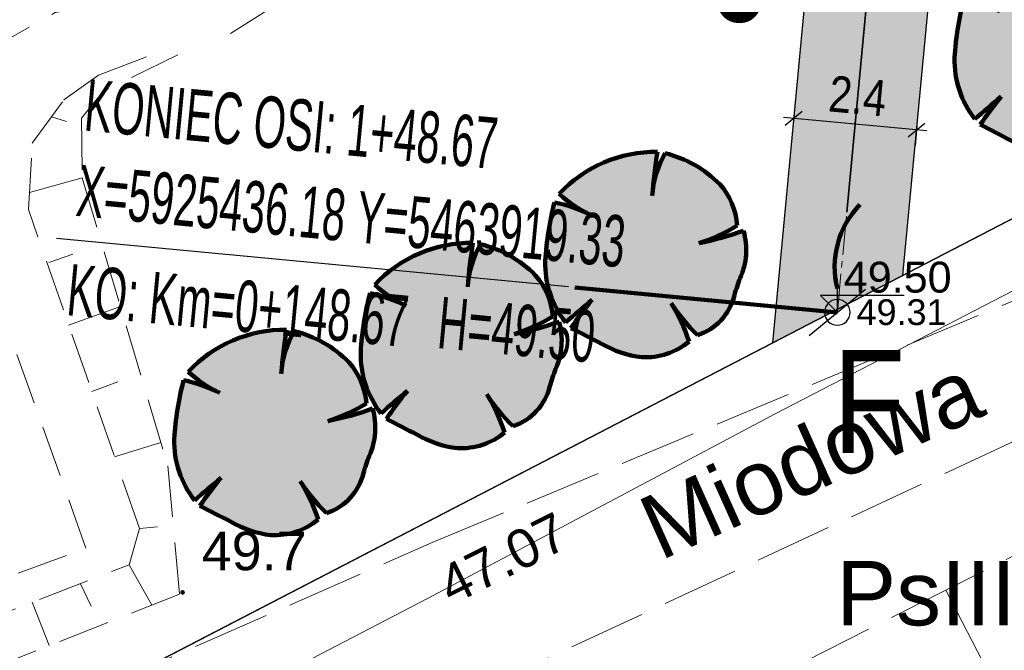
# Model space of a CAD drawing. Header units: metres. Extents: x 0 to 5465380, y 0 to 5925815.
# Tile 18 of 141: x 5463903 to 5463923, y 5925430 to 5925442. Entities that reach past the tile are written whole.
import ezdxf
from ezdxf.enums import TextEntityAlignment as Align

# ---------------------------------------------------------------- set-up
doc = ezdxf.new("R2010")
doc.units = ezdxf.units.M
for name, pattern in [('ACAD_ISO10W100', [18.5, 12, -3, 0.5, -3]), ('CENTER2', [1.125, 0.75, -0.125, 0.125, -0.125]), ('PRZER1-1', [2, 1, -1]), ('PRZER2-1', [3, 2, -1]), ('PRZER3-1', [4, 3, -1]), ('PRZER4-1', [5, 4, -1])]:
    doc.linetypes.add(name, pattern=pattern)
for name, color, linetype, lineweight in [('! DB - Nawierzchnia zjazdów', 6, 'Continuous', 30), ('$DR - obrzeże 8x30', 34, 'Continuous', 30), ('$DR - osie ścieżek', 7, 'CENTER2', 15), ('$DR - wyp. chodnik', 44, 'Continuous', 5), ('$DR - zał. arch.', 7, 'Continuous', 13), ('$DR - zał. droga', 7, 'Continuous', 13), ('$DR - zał. mapa', 250, 'Continuous', 0), ('____rosliny_Nr_Pióra__161', 62, 'Continuous', 0), ('____rosliny_Nr_Pióra__165', 62, 'Continuous', 200), ('tabelki_Nr_pióra__141_Nr_Pióra__204', 150, 'Continuous', 100)]:
    doc.layers.add(name, color=color, linetype=linetype, lineweight=lineweight)
for name, color, linetype in [('$DR - opis', 1, 'Continuous'), ('$DR - wymiary', 7, 'Continuous'), ('____rosliny', 7, 'Continuous'), ('AecObjExplode_rys 1_Vport_D5A', 7, 'Continuous'), ('AecObjExplode_rys 3_Vport_DDD', 7, 'Continuous'), ('AecObjExplode_rys 4_Vport_E22', 7, 'Continuous'), ('C-DROGI-SYTUACJA', 7, 'Continuous'), ('C-DROGI-SYTUACJA-ETYKIETY', 7, 'Continuous')]:
    doc.layers.add(name, color=color, linetype=linetype)
for name, color, linetype, lineweight, true_color in [('CC_Chodnik', 7, 'PRZER2-1', 18, 0x0a0909), ('CC_Jezdnia', 7, 'PRZER3-1', 18, 0x0a0909), ('CC_Kanalizacja', 7, 'Continuous', 18, 0x803300), ('CC_Punkt wysokościowy', 7, 'Continuous', 18, 0x0a0909), ('CC_Skarpa', 7, 'PRZER2-1', 18, 0x0a0909), ('EGBD03', 7, 'Continuous', 18, 0x008000), ('EGBK02', 7, 'PRZER3-1', 18, 0x008000), ('EGBK02_O', 7, 'PRZER3-1', 18, 0x008000), ('EGBU01', 7, 'PRZER1-1', 18, 0x008000), ('GELULI_O', 7, 'PRZER3-1', 18, 0x0a0909), ('ZUD_515_2017_k', 7, 'PRZER4-1', 18, 0x803300)]:
    doc.layers.add(name, color=color, linetype=linetype, lineweight=lineweight, true_color=true_color)
doc.styles.add('Arial', font='arial.ttf')
doc.styles.add('ARIAL 2', font='ARIALN.TTF')
doc.styles.add('GEO-INFO', font='arial.ttf')
doc.styles.add('simplex', font='ARIALN.TTF', dxfattribs={"width": 0.7})
doc.styles.get("Standard").update_dxf_attribs({"font": 'arial.ttf'})
doc.dimstyles.new('LINIOWY', dxfattribs={"dimtxt": 0.7, "dimasz": 0.3, "dimexe": 0.3, "dimexo": 0, "dimgap": 0.2, "dimtad": 1, "dimzin": 9, "dimdsep": 46, "dimtxsty": 'ARIAL 2', "dimblk": 'OBLIQUE', "dimcen": 0, "dimdle": 0.2, "dimclrd": 7, "dimclre": 7, "dimclrt": 1, "dimadec": 0, "dimazin": 0, "dimtfac": 1, "dimtofl": 0, "dimtmove": 1, "dimatfit": 3, "dimldrblk": 'OBLIQUE', "dimfxl": 0.3, "dimfxlon": 1, "dimtolj": 1, "dimtzin": 1, "dimarcsym": 0})

# ---------------------------------------------------------------- blocks, each defined once
blk = doc.blocks.new('GK.6640.1913.2022 szara')
at = {"layer": 'CC_Punkt wysokościowy'}
blk.add_hatch(color=252, dxfattribs=at).paths.add_polyline_path([(5463906.638967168, 5925430.739159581, 0.9999999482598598), (5463906.548967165, 5925430.739159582, 1.000000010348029)])
at = {"layer": 'CC_Chodnik', "color": 252, "ltscale": 0.5}
blk.add_lwpolyline([(5463896.924751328, 5925438.573405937), (5463898.760976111, 5925439.177090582), (5463901.988641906, 5925430.592291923), (5463904.716139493, 5925431.597961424), (5463902.018507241, 5925439.137557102), (5463902.07945691, 5925440.143226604), (5463902.74368638, 5925441.232153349), (5463904.115053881, 5925442.009261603), (5463905.501658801, 5925442.222585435), (5463907.634897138, 5925443.533003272), (5463909.05103217, 5925444.691039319), (5463910.511919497, 5925446.270968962), (5463911.510884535, 5925448.052527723), (5463912.427567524, 5925450.617289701), (5463913.184562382, 5925457.887975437), (5463914.521017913, 5925472.010732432), (5463915.094680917, 5925479.208834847)], dxfattribs=at)
at = {"layer": 'CC_Jezdnia', "color": 252, "ltscale": 0.5}
for points in [[(5463869.602296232, 5925407.618862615), (5463870.089517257, 5925407.872827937), (5463877.481858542, 5925412.148568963), (5463883.631314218, 5925415.680685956), (5463893.116691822, 5925421.236862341), (5463900.533094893, 5925426.407374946), (5463903.183502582, 5925428.079344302), (5463911.44589655, 5925431.708777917), (5463926.468648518, 5925437.950503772), (5463931.295862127, 5925439.120737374)], [(5463932.924, 5925435.649), (5463929.388503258, 5925434.414996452), (5463925.609623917, 5925433.896924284), (5463922.775464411, 5925433.68360045), (5463906.126087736, 5925425.942040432), (5463882.017203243, 5925411.477107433), (5463870.610441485, 5925405.587062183)]]:
    blk.add_lwpolyline(points, dxfattribs=at)
at = {"layer": 'CC_Kanalizacja', "color": 252}
blk.add_lwpolyline([(5463869.739417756, 5925408.810513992), (5463883.806848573, 5925416.229128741), (5463900.868421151, 5925425.174206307), (5463911.359089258, 5925430.623112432), (5463918.117707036, 5925434.211020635), (5463939.031102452, 5925445.035259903), (5463947.735013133, 5925449.484578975), (5463962.304423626, 5925457.135962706), (5463964.293613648, 5925460.89433566), (5463971.108136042, 5925473.875074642), (5463975.550091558, 5925482.269173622), (5463977.368961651, 5925485.472455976)], dxfattribs=at)
at = {"layer": 'CC_Skarpa', "color": 252, "ltscale": 0.5}
for points in [[(5463907.52353704, 5925441.601062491), (5463909.138703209, 5925442.621969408), (5463911.996023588, 5925445.189778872), (5463913.766001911, 5925448.939097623), (5463914.838228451, 5925453.320342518)], [(5463898.213928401, 5925427.425721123), (5463901.014517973, 5925429.516699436), (5463905.553982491, 5925431.275216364), (5463905.757830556, 5925431.982922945), (5463903.595269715, 5925438.183146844), (5463903.670694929, 5925439.469446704), (5463904.287096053, 5925440.311075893), (5463904.95968515, 5925440.79319728), (5463906.037637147, 5925441.202369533)], [(5463906.501902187, 5925441.184513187), (5463905.043633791, 5925440.470259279), (5463904.628890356, 5925439.954091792), (5463904.640556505, 5925438.794500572), (5463906.305213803, 5925433.201919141), (5463906.533775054, 5925430.702982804), (5463898.213928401, 5925427.425721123)]]:
    blk.add_lwpolyline(points, dxfattribs=at)
at = {"layer": 'CC_Skarpa', "color": 252, "linetype": 'Continuous'}
for points in [[(5463904.045700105, 5925439.981475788), (5463904.338044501, 5925439.892589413)], [(5463903.614650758, 5925438.513670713), (5463904.640556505, 5925438.794500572)], [(5463903.994149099, 5925437.151910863), (5463904.460794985, 5925437.313808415)], [(5463904.379075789, 5925435.935916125), (5463905.384985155, 5925436.293518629)], [(5463904.829529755, 5925434.644430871), (5463905.333228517, 5925434.832189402)], [(5463905.271823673, 5925433.376341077), (5463906.170189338, 5925433.655547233)], [(5463905.757830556, 5925431.982922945), (5463906.107794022, 5925432.012719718)], [(5463905.553982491, 5925431.275216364), (5463905.993294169, 5925430.49008257)], [(5463904.611194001, 5925430.907054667), (5463904.813565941, 5925430.472550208)], [(5463903.671837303, 5925430.546103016), (5463903.997501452, 5925429.703922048)]]:
    blk.add_lwpolyline(points, dxfattribs=at)
at = {"layer": 'EGBD03', "color": 52, "linetype": 'Continuous', "lineweight": 30}
blk.add_lwpolyline([(5463976.52951232, 5925486.65907315), (5463970.34389872, 5925578.52364599), (5463983.03151697, 5925590.0419694), (5463928.319722, 5925650.720014), (5463927.255761, 5925651.900004), (5463894.76611, 5925638.737271), (5463911.730072, 5925597.06015), (5463843.770036, 5925569.527142), (5463856.962327, 5925537.116277), (5463925.884002, 5925562.286727), (5463928.865203, 5925568.698149), (5463933.561515, 5925570.41326), (5463940.421956, 5925551.628013), (5463935.725645, 5925549.912902), (5463929.655301, 5925553.021386), (5463860.732091, 5925527.854707), (5463901.731561, 5925427.127069), (5463960.73794385, 5925457.70224027)], close=True, dxfattribs=at)
blk.add_lwpolyline([(5463900.85737152, 5925415.34789562), (5463924.83721565, 5925427.74857802), (5463948.81701739, 5925440.14898808), (5463968.08340671, 5925450.11531992), (5463972.86833685, 5925458.89374797), (5463987.687908, 5925486.12210694), (5463976.52951232, 5925486.65907315), (5463960.73794385, 5925457.70224027), (5463901.731561, 5925427.127069), (5463890.799672, 5925421.462523), (5463869.098296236, 5925410.217582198)], dxfattribs=at)
at = {"layer": 'EGBK02', "color": 252, "linetype": 'PRZER3-1', "lineweight": 18, "ltscale": 0.5}
blk.add_lwpolyline([(5463806.614153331, 5925471.382256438), (5463834.21120546, 5925487.41529391), (5463882.11515537, 5925416.96250353), (5463949.58, 5925451.92)], dxfattribs=at)
blk.add_lwpolyline([(5463924.83721565, 5925427.74857802), (5463948.81701739, 5925440.14898808), (5463968.08340671, 5925450.11531992), (5463972.86833685, 5925458.89374797), (5463987.687908, 5925486.12210694), (5463976.52951232, 5925486.65907315), (5463960.73794385, 5925457.70224027), (5463949.58, 5925451.92), (5463882.11515537, 5925416.96250353), (5463886.92626647, 5925409.88325176), (5463899.14410229, 5925415.79986836), (5463899.85218338, 5925414.82821638), (5463900.85737152, 5925415.34789562)], close=True, dxfattribs=at)
at = {"layer": 'EGBU01', "color": 252, "linetype": 'PRZER1-1', "ltscale": 0.5}
blk.add_lwpolyline([(5463806.614153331, 5925471.382256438), (5463834.21120546, 5925487.41529391), (5463882.11515537, 5925416.96250353), (5463949.58, 5925451.92), (5463952.34, 5925458.74), (5463950.99, 5925465.56), (5463950.95, 5925472.07), (5463947.1, 5925482.79), (5463946.13, 5925487.11), (5463937.87, 5925497.24), (5463908.85, 5925504.3), (5463899.34, 5925515.62), (5463860.732091, 5925527.854707)], dxfattribs=at)
blk.add_lwpolyline([(5463924.83721565, 5925427.74857802), (5463948.81701739, 5925440.14898808), (5463968.08340671, 5925450.11531992), (5463972.86833685, 5925458.89374797), (5463987.687908, 5925486.12210694), (5463976.52951232, 5925486.65907315), (5463960.73794385, 5925457.70224027), (5463949.58, 5925451.92), (5463882.11515537, 5925416.96250353), (5463886.92626647, 5925409.88325176), (5463899.14410229, 5925415.79986836), (5463899.85218338, 5925414.82821638), (5463900.85737152, 5925415.34789562)], close=True, dxfattribs=at)
at = {"layer": 'ZUD_515_2017_k', "color": 252, "ltscale": 0.5}
for p, q in [((5463889.141375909, 5925414.464743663), (5463929.768368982, 5925434.993940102)), ((5463889.141375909, 5925414.464743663), (5463929.768368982, 5925434.993940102)), ((5463921.433220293, 5925430.782112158), (5463923.389186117, 5925426.999759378)), ((5463921.433220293, 5925430.782112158), (5463923.389186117, 5925426.999759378))]:
    blk.add_line(p, q, dxfattribs=at)
at = {"layer": 'CC_Kanalizacja', "color": 252, "lineweight": 0, "style": 'Arial'}
blk.add_text('47.07', height=0.75, rotation=26.59858169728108, dxfattribs=at).set_placement((5463912.825427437, 5925431.403571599), align=Align.MIDDLE)
at = {"layer": 'CC_Punkt wysokościowy', "color": 252, "lineweight": 0, "style": 'Arial'}
blk.add_text('49.7', height=0.75, dxfattribs=at).set_placement((5463906.967166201, 5925431.169497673))
at = {"layer": 'EGBK02_O', "color": 7, "linetype": 'Continuous', "lineweight": 0, "style": 'GEO-INFO'}
blk.add_text('PsIII', height=1.25, dxfattribs=at).set_placement((5463921.051178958, 5925430.714449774, 10.8), align=Align.MIDDLE)
at = {"layer": 'GELULI_O', "color": 252, "linetype": 'Continuous', "lineweight": 0, "style": 'GEO-INFO'}
blk.add_text('Miodowa', height=1.25, rotation=24.15244940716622, dxfattribs=at).set_placement((5463918.802431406, 5925433.37077526), align=Align.MIDDLE)
blk = doc.blocks.new('Symbol drzewa rzut 1 12', base_point=(5464021.330722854, 5925651.473568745))
at = {"layer": '____rosliny_Nr_Pióra__161', "linetype": 'Continuous'}
blk.add_hatch(color=256, dxfattribs=at).paths.add_polyline_path([(5464020.427642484, 5925649.762886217, 0.1023868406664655), (5464021.206592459, 5925649.479002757, 0.1899255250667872), (5464022.131361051, 5925649.758169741, 0.05817170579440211), (5464021.80554556, 5925650.513283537, 0.060986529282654), (5464022.299604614, 5925649.878064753, 0.2614930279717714), (5464023.035961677, 5925650.63346494, -0.02386780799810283), (5464023.157473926, 5925650.963276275, 0.1760927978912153), (5464023.249378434, 5925651.882898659, -0.03347491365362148), (5464022.370184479, 5925651.662727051, 0.05913280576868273), (5464023.130280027, 5925651.988730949, 0.1654907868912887), (5464022.810009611, 5925652.80077599, 0.1381631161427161), (5464021.765876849, 5925653.429896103, 0.1172822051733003), (5464021.492977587, 5925652.610513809, -0.01794138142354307), (5464021.61689263, 5925653.46089358, 0.2115697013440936), (5464019.68484055, 5925652.696112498, 0.07472028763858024), (5464020.285361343, 5925652.269808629, 0.06673825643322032), (5464019.590303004, 5925652.534065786, 0.04889633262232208), (5464019.37896125, 5925651.396707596, 0.176271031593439), (5464019.74319279, 5925650.194503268, -0.009616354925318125), (5464020.267368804, 5925650.619126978, 0.03098434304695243), (5464019.843271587, 5925650.08348995, -0.003749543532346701)], flags=0)
at = {"layer": '____rosliny_Nr_Pióra__165', "linetype": 'Continuous'}
for centre, radius, start, end in [((5464021.514114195, 5925650.897696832), 2.565256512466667, 87.70379796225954, 135.4873596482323), ((5464033.400539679, 5925651.309594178), 11.97841504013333, 169.6536545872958, 173.7650752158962), ((5464023.352006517, 5925652.446491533), 1.866250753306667, 148.2009782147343, 174.9578452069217), ((5464021.171308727, 5925651.262089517), 2.24786490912, 43.19709984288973, 74.66254757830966), ((5464021.40346996, 5925654.480972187), 2.477783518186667, 226.0829956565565, 243.1758608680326), ((5464021.777018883, 5925651.924184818), 1.354799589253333, 2.730751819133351, 40.31778252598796), ((5464025.285879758, 5925650.887409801), 5.928833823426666, 163.8748172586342, 175.0721132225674), ((5464018.952339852, 5925649.809861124), 2.79790779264, 61.54716928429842, 76.81980311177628), ((5464021.376781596, 5925655.028002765), 3.508835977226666, 286.4461852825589, 299.9826631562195), ((5464021.167320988, 5925658.33152101), 6.77640711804, 280.2246157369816, 287.8936371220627), ((5464021.938317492, 5925651.549518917), 1.352783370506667, 334.3189953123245, 14.26694085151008), ((5464021.213149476, 5925651.296133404), 1.836943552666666, 176.861438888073, 216.8490028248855), ((5464026.549312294, 5925649.526332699), 3.683663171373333, 157.0401806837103, 162.5092409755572), ((5464031.043362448, 5925636.780874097), 17.53907870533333, 127.9082686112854, 130.1121068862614), ((5464024.373007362, 5925646.93272646), 5.517772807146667, 138.0797371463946, 145.178554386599), ((5464021.99496695, 5925650.911619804), 1.077515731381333, 286.4227440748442, 345.0400024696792), ((5464024.646820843, 5925652.213420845), 3.311089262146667, 210.8950871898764, 224.8548801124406), ((5464018.734241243, 5925648.740233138), 3.546352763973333, 16.68068459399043, 29.9976497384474), ((5463998.759573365, 5925610.96093333), 44.44206078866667, 60.81981744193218, 61.67914549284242), ((5464021.50301492, 5925651.502983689), 2.045572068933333, 238.2841206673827, 261.6679717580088), ((5464021.314762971, 5925650.791954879), 1.317400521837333, 265.2901953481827, 308.3055897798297)]:
    blk.add_arc(centre, radius, start, end, dxfattribs=at)
blk = doc.blocks.new('świetlica_bezrzecze_PB_PZT oczyszczony')
at = {"layer": 'tabelki_Nr_pióra__141_Nr_Pióra__204', "linetype": 'Continuous'}
blk.add_arc((5463921.008900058, 5925437.064498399), 1.735886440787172, 135.7372447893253, 194.2627552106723, dxfattribs=at)
at = {"layer": '____rosliny', "linetype": 'Continuous', "rotation": 1.544128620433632}
for p in [(5463923.553905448, 5925441.259907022), (5463915.595803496, 5925437.307048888), (5463912.007508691, 5925435.539525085), (5463908.382228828, 5925433.849156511)]:
    blk.add_blockref('Symbol drzewa rzut 1 12', p, dxfattribs=at)
blk = doc.blocks.new('Rys. 2. Plan sytuacyjny Cynamonowa')
at = {"layer": '! DB - Nawierzchnia zjazdów', "lineweight": 9, "true_color": 0x5994a6}
h = blk.add_hatch(dxfattribs=at)
h.set_pattern_fill('ANSI37', color=135, scale=0.15, angle=26)
h.set_pattern_definition([(71, (0, 0), (-0.4503032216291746, 0.1550518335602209), []), (161, (0, 0), (-0.1550518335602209, -0.4503032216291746), [])])
edge = h.paths.add_edge_path()
edge.add_line((5463812.142804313, 5925608.649941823), (5463827.842830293, 5925615.17138597))
edge.add_arc((5463830.144260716, 5925609.630409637), 5.999916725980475, 112.5554308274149, 202.1103517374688)
edge.add_line((5463824.58557401, 5925607.372091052), (5463896.974927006, 5925429.190971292))
edge.add_arc((5463902.533690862, 5925431.44932122), 6.000000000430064, 202.1103517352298, 297.3666991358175)
edge.add_line((5463905.291793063, 5925426.120824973), (5463890.13063108, 5925418.273201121))
edge.add_arc((5463887.372528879, 5925423.601697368), 6.000000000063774, 297.3666991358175, 382.1103517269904)
edge.add_line((5463892.931292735, 5925425.860047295), (5463820.003174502, 5925605.367298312))
edge.add_arc((5463814.444410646, 5925603.108948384), 6.000000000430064, 22.11035173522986, 112.5569194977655)
blk = doc.blocks.new('_OBLIQUE')
at = {"color": 0, "linetype": 'ByBlock'}
blk.add_line((-0.5, -0.5), (0.5, 0.5), dxfattribs=at)
blk = doc.blocks.new('*D83')
at = {"layer": '$DR - wymiary', "color": 7, "lineweight": -2, "transparency": 16777216}
for p, q in [((5463921.064265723, 5925439.707133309), (5463918.276649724, 5925439.970186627)), ((5463918.483745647, 5925440.035967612), (5463918.447580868, 5925439.652723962)), ((5463920.873130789, 5925439.81049334), (5463920.836966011, 5925439.42724969))]:
    blk.add_line(p, q, dxfattribs=at)
at = {"layer": 'Defpoints', "color": 0, "transparency": 16777216}
for p in [(5463918.475765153, 5925439.951397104), (5463918.483745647, 5925440.035967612), (5463920.873130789, 5925439.81049334)]:
    blk.add_point(p, dxfattribs=at)
at = {"layer": '$DR - wymiary', "color": 7, "lineweight": -2, "transparency": 16777216, "xscale": 0.3, "yscale": 0.3, "zscale": 0.3}
for p, rotation in [((5463918.475765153, 5925439.951397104), 174.6092484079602), ((5463920.865150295, 5925439.725922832), 354.6092484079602)]:
    blk.add_blockref('_OBLIQUE', p, dxfattribs=dict(at, rotation=rotation))
at = {"layer": '$DR - wymiary', "color": 1, "transparency": 16777216, "insert": (5463919.722263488, 5925440.38765353), "char_height": 0.7, "attachment_point": 5, "rotation": 354.6092484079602, "style": 'ARIAL 2'}
blk.add_mtext('\\A1;2.4', dxfattribs=at)
blk = doc.blocks.new('*D131')
at = {"layer": '$DR - wymiary', "color": 7, "lineweight": -2, "transparency": 16777216}
blk.add_line((5463959.894026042, 5925488.240506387), (5463954.256238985, 5925488.240506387), dxfattribs=at)
at = {"layer": 'Defpoints', "color": 0, "transparency": 16777216}
for p in [(5463958.621382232, 5925488.240506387), (5463959.894026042, 5925488.240506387), (0, 0)]:
    blk.add_point(p, dxfattribs=at)
at = {"layer": '$DR - wymiary', "color": 1, "transparency": 16777216, "insert": (5463956.338810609, 5925488.797907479), "char_height": 0.7, "attachment_point": 5, "style": 'ARIAL 2'}
blk.add_mtext('\\A1;5925488.24', dxfattribs=at)
blk = doc.blocks.new('*D132')
at = {"layer": '$DR - wymiary', "color": 7, "lineweight": -2, "transparency": 16777216}
blk.add_line((5463959.894026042, 5925488.240506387), (5463959.894026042, 5925483.016564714), dxfattribs=at)
at = {"layer": 'Defpoints', "color": 0, "transparency": 16777216}
for p in [(5463959.894026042, 5925488.240506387), (5463959.894026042, 5925487.385050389), (0, 0)]:
    blk.add_point(p, dxfattribs=at)
at = {"layer": '$DR - wymiary', "color": 1, "transparency": 16777216, "insert": (5463959.336624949, 5925485.100807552), "char_height": 0.7, "attachment_point": 5, "rotation": 90, "style": 'ARIAL 2'}
blk.add_mtext('\\A1;5463959.89', dxfattribs=at)
blk = doc.blocks.new('*D133')
at = {"layer": '$DR - wymiary', "color": 7, "lineweight": -2, "transparency": 16777216}
for p, q in [((5463958.170207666, 5925515.87264403), (5463958.985599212, 5925515.87264403)), ((5463958.985599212, 5925515.87264403), (5463959.585599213, 5925514.870762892)), ((5463959.585599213, 5925514.870762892), (5463964.552174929, 5925514.870762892))]:
    blk.add_line(p, q, dxfattribs=at)
at = {"layer": 'Defpoints', "color": 0, "transparency": 16777216}
for p in [(5463958.170207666, 5925515.87264403), (5463960.185599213, 5925514.870762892), (0, 0)]:
    blk.add_point(p, dxfattribs=at)
at = {"layer": '$DR - wymiary', "color": 1, "transparency": 16777216, "insert": (5463962.46888707, 5925515.428163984), "char_height": 0.7, "attachment_point": 5, "style": 'ARIAL 2'}
blk.add_mtext('\\A1;5925515.87', dxfattribs=at)
blk = doc.blocks.new('*D134')
at = {"layer": '$DR - wymiary', "color": 7, "lineweight": -2, "transparency": 16777216}
for p, q in [((5463958.170207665, 5925515.87264403), (5463958.170207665, 5925515.180885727)), ((5463958.170207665, 5925515.180885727), (5463956.956642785, 5925514.580885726)), ((5463956.956642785, 5925514.580885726), (5463956.956642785, 5925509.61431001))]:
    blk.add_line(p, q, dxfattribs=at)
at = {"layer": 'Defpoints', "color": 0, "transparency": 16777216}
for p in [(5463958.170207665, 5925515.87264403), (5463956.956642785, 5925513.980885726), (0, 0)]:
    blk.add_point(p, dxfattribs=at)
at = {"layer": '$DR - wymiary', "color": 1, "transparency": 16777216, "insert": (5463956.399241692, 5925511.69759787), "char_height": 0.7, "attachment_point": 5, "rotation": 90, "style": 'ARIAL 2'}
blk.add_mtext('\\A1;5463958.17', dxfattribs=at)
blk = doc.blocks.new('*D135')
at = {"layer": '$DR - wymiary', "color": 7, "lineweight": -2, "transparency": 16777216}
for p, q in [((5463954.935483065, 5925543.267253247), (5463950.079207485, 5925543.267253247)), ((5463955.535483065, 5925542.110286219), (5463954.935483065, 5925543.267253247)), ((5463956.528263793, 5925542.110286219), (5463955.535483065, 5925542.110286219))]:
    blk.add_line(p, q, dxfattribs=at)
at = {"layer": 'Defpoints', "color": 0, "transparency": 16777216}
for p in [(5463954.335483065, 5925543.267253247), (5463956.528263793, 5925542.110286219), (0, 0)]:
    blk.add_point(p, dxfattribs=at)
at = {"layer": '$DR - wymiary', "color": 1, "transparency": 16777216, "insert": (5463952.107345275, 5925543.824654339), "char_height": 0.7, "attachment_point": 5, "style": 'ARIAL 2'}
blk.add_mtext('\\A1;5925542.11', dxfattribs=at)
blk = doc.blocks.new('*D136')
at = {"layer": '$DR - wymiary', "color": 7, "lineweight": -2, "transparency": 16777216}
blk.add_line((5463956.528263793, 5925542.110286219), (5463956.528263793, 5925536.092903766), dxfattribs=at)
at = {"layer": 'Defpoints', "color": 0, "transparency": 16777216}
for p in [(5463956.528263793, 5925542.110286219), (5463956.528263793, 5925540.459479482), (0, 0)]:
    blk.add_point(p, dxfattribs=at)
at = {"layer": '$DR - wymiary', "color": 1, "transparency": 16777216, "insert": (5463955.970862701, 5925538.176191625), "char_height": 0.7, "attachment_point": 5, "rotation": 90, "style": 'ARIAL 2'}
blk.add_mtext('\\A1;5463956.53', dxfattribs=at)
blk = doc.blocks.new('*D137')
at = {"layer": '$DR - wymiary', "color": 7, "lineweight": -2, "transparency": 16777216}
blk.add_line((5463958.723835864, 5925585.382389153), (5463964.92966013, 5925585.382389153), dxfattribs=at)
at = {"layer": 'Defpoints', "color": 0, "transparency": 16777216}
for p in [(5463958.723835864, 5925585.382389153), (5463960.561174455, 5925585.382389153), (0, 0)]:
    blk.add_point(p, dxfattribs=at)
at = {"layer": '$DR - wymiary', "color": 1, "transparency": 16777216, "insert": (5463962.845417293, 5925585.939790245), "char_height": 0.7, "attachment_point": 5, "style": 'ARIAL 2'}
blk.add_mtext('\\A1;5925585.38', dxfattribs=at)
blk = doc.blocks.new('*D138')
at = {"layer": '$DR - wymiary', "color": 7, "lineweight": -2, "transparency": 16777216}
blk.add_line((5463958.723835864, 5925585.382389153), (5463958.723835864, 5925592.131230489), dxfattribs=at)
at = {"layer": 'Defpoints', "color": 0, "transparency": 16777216}
for p in [(5463958.723835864, 5925587.768952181), (5463958.723835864, 5925585.382389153), (0, 0)]:
    blk.add_point(p, dxfattribs=at)
at = {"layer": '$DR - wymiary', "color": 1, "transparency": 16777216, "insert": (5463958.166434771, 5925590.050091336), "char_height": 0.7, "attachment_point": 5, "rotation": 90, "style": 'ARIAL 2'}
blk.add_mtext('\\A1;5463958.72', dxfattribs=at)
blk = doc.blocks.new('*D139')
at = {"layer": '$DR - wymiary', "color": 7, "lineweight": -2, "transparency": 16777216}
blk.add_line((5463922.752579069, 5925589.968201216), (5463916.371628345, 5925589.968201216), dxfattribs=at)
at = {"layer": 'Defpoints', "color": 0, "transparency": 16777216}
for p in [(5463920.738204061, 5925589.968201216), (5463922.752579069, 5925589.968201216), (0, 0)]:
    blk.add_point(p, dxfattribs=at)
at = {"layer": '$DR - wymiary', "color": 1, "transparency": 16777216, "insert": (5463918.454916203, 5925590.525602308), "char_height": 0.7, "attachment_point": 5, "style": 'ARIAL 2'}
blk.add_mtext('\\A1;5925589.97', dxfattribs=at)
blk = doc.blocks.new('*D140')
at = {"layer": '$DR - wymiary', "color": 7, "lineweight": -2, "transparency": 16777216}
blk.add_line((5463922.752579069, 5925589.968201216), (5463922.752579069, 5925583.407120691), dxfattribs=at)
at = {"layer": 'Defpoints', "color": 0, "transparency": 16777216}
for p in [(5463922.752579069, 5925589.968201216), (5463922.752579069, 5925587.778471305), (0, 0)]:
    blk.add_point(p, dxfattribs=at)
at = {"layer": '$DR - wymiary', "color": 1, "transparency": 16777216, "insert": (5463922.195177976, 5925585.492795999), "char_height": 0.7, "attachment_point": 5, "rotation": 90, "style": 'ARIAL 2'}
blk.add_mtext('\\A1;5463922.75', dxfattribs=at)
blk = doc.blocks.new('AeccTickCircle')
at = {"color": 0, "linetype": 'ByBlock', "lineweight": -2}
blk.add_circle((0, 0), 0.5, dxfattribs=at)
blk = doc.blocks.new('kota')
at = {"color": 0, "linetype": 'ByBlock', "lineweight": -2}
for p, q in [((0, 0), (0, 1)), ((2, 0.5), (-0.5, 0.5)), ((-0.5, 0.5), (0, 0))]:
    blk.add_line(p, q, dxfattribs=at)
blk = doc.blocks.new('AecObjExplode_rys 1_Vport_D5A')
at = {"layer": 'C-DROGI-SYTUACJA', "color": 152, "linetype": 'ACAD_ISO10W100', "lineweight": 35, "ltscale": 4}
blk.add_line((5463930.970609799, 5925559.588089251), (5463919.325430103, 5925436.182349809), dxfattribs=at)
at = {"layer": 'C-DROGI-SYTUACJA-ETYKIETY', "color": 1, "linetype": 'Continuous', "lineweight": -3}
blk.add_line((5463914.098649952, 5925436.675573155), (5463904.142878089, 5925437.615046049), dxfattribs=at)
at = {"layer": '$DR - wymiary', "color": 7, "linetype": 'Continuous', "lineweight": -3, "xscale": 0.6500000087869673, "yscale": 0.6500000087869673, "zscale": 0.6500000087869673}
blk.add_blockref('kota', (5463919.325430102, 5925436.182349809), dxfattribs=at)
at = {"layer": '$DR - wymiary', "color": 1, "linetype": 'Continuous', "lineweight": -3, "extrusion": (-1.219230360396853e-16, 1.150526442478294e-17, -1), "xscale": 0.4999999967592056, "yscale": 0.4999999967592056, "zscale": 0.4999999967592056, "rotation": 275.390751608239}
blk.add_blockref('AeccTickCircle', (-5463919.325430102, 5925436.182349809), dxfattribs=at)
at = {"layer": 'C-DROGI-SYTUACJA-ETYKIETY', "color": 1, "linetype": 'Continuous', "lineweight": -3, "char_height": 1.000000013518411, "style": 'simplex'}
for s, insert, attachment_point, rotation in [('KONIEC OSI: 1+53.22\\PX=5925443.25 Y=5463919.99', (5463912.252321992, 5925455.651456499), 7, 297.2298769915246), ('KONIEC OSI: 1+48.67\\PX=5925436.18 Y=5463919.33', (5463904.497446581, 5925438.046141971), 7, 354.6092671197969), ('{\\fArial Narrow|b0|i0|c0|p34;KO: Km=0+148.67}', (5463904.410545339, 5925437.125233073), 1, 354.6092671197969)]:
    blk.add_mtext(s, dxfattribs=dict(at, insert=insert, attachment_point=attachment_point, rotation=rotation))
at = {"layer": 'C-DROGI-SYTUACJA-ETYKIETY', "color": 1, "linetype": 'Continuous', "lineweight": -3, "insert": (5463919.450430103, 5925436.557349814), "char_height": 0.6000000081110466, "attachment_point": 7}
blk.add_mtext('49.50', dxfattribs=at)
at = {"layer": 'C-DROGI-SYTUACJA-ETYKIETY', "color": 7, "linetype": 'Continuous', "lineweight": -3, "insert": (5463911.520616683, 5925435.477685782), "char_height": 1.000000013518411, "attachment_point": 7, "rotation": 354.6092671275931, "style": 'simplex'}
blk.add_mtext('{\\fArial Narrow|b0|i0|c238|p34;H=}49.50', dxfattribs=at)
at = {"layer": 'C-DROGI-SYTUACJA-ETYKIETY', "color": 7, "linetype": 'Continuous', "lineweight": -3, "insert": (5463919.700430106, 5925436.182349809), "char_height": 0.5000000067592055, "attachment_point": 4}
blk.add_mtext('{\\fArial|b0|i0|c238|p34;49.31}', dxfattribs=at)
at = {"layer": 'C-DROGI-SYTUACJA-ETYKIETY', "color": 7, "linetype": 'Continuous', "lineweight": -3}
blk.add_leader([(5463919.325430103, 5925436.182349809), (5463914.223097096, 5925436.663829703)], dimstyle='LINIOWY', override={"dimscale": 1, "dimasz": 0, "dimclrd": 256, "dimlwd": 65535}, dxfattribs=at)
blk = doc.blocks.new('AecObjExplode_rys 4_Vport_E22')
at = {"layer": 'C-DROGI-SYTUACJA', "color": 152, "linetype": 'ACAD_ISO10W100', "lineweight": 35, "ltscale": 4}
blk.add_line((5463930.970609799, 5925559.588089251), (5463919.325430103, 5925436.182349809), dxfattribs=at)
at = {"layer": 'C-DROGI-SYTUACJA-ETYKIETY', "color": 1, "linetype": 'Continuous', "lineweight": -3}
blk.add_line((5463914.098649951, 5925436.675573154), (5463904.142878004, 5925437.615046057), dxfattribs=at)
at = {"layer": '$DR - wymiary', "color": 7, "linetype": 'Continuous', "lineweight": -3, "xscale": 0.6500000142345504, "yscale": 0.6500000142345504, "zscale": 0.6500000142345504}
blk.add_blockref('kota', (5463919.325430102, 5925436.182349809), dxfattribs=at)
at = {"layer": '$DR - wymiary', "color": 1, "linetype": 'Continuous', "lineweight": -3, "extrusion": (-1.219230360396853e-16, 1.150526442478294e-17, -1), "xscale": 0.500000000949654, "yscale": 0.500000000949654, "zscale": 0.500000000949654, "rotation": 275.390751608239}
blk.add_blockref('AeccTickCircle', (-5463919.325430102, 5925436.182349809), dxfattribs=at)
at = {"layer": 'C-DROGI-SYTUACJA-ETYKIETY', "color": 1, "linetype": 'Continuous', "lineweight": -3, "char_height": 1.000000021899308, "style": 'simplex'}
for s, insert, attachment_point, rotation in [('KONIEC OSI: 1+53.22\\PX=5925443.25 Y=5463919.99', (5463912.252321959, 5925455.651456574), 7, 297.22987698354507), ('KONIEC OSI: 1+48.67\\PX=5925436.18 Y=5463919.33', (5463904.4974465, 5925438.046141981), 7, 354.60926711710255), ('{\\fArial Narrow|b0|i0|c0|p34;KO: Km=0+148.67}', (5463904.410545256, 5925437.125233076), 1, 354.60926711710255)]:
    blk.add_mtext(s, dxfattribs=dict(at, insert=insert, attachment_point=attachment_point, rotation=rotation))
at = {"layer": 'C-DROGI-SYTUACJA-ETYKIETY', "color": 1, "linetype": 'Continuous', "lineweight": -3, "insert": (5463919.450430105, 5925436.557349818), "char_height": 0.6000000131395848, "attachment_point": 7}
blk.add_mtext('49.50', dxfattribs=at)
at = {"layer": 'C-DROGI-SYTUACJA-ETYKIETY', "color": 7, "linetype": 'Continuous', "lineweight": -3, "insert": (5463911.520616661, 5925435.477685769), "char_height": 1.000000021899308, "attachment_point": 7, "rotation": 354.60926711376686, "style": 'simplex'}
blk.add_mtext('{\\fArial Narrow|b0|i0|c238|p34;H=}49.50', dxfattribs=at)
at = {"layer": 'C-DROGI-SYTUACJA-ETYKIETY', "color": 7, "linetype": 'Continuous', "lineweight": -3, "insert": (5463919.70043011, 5925436.182349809), "char_height": 0.5000000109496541, "attachment_point": 4}
blk.add_mtext('{\\fArial|b0|i0|c238|p34;49.31}', dxfattribs=at)
at = {"layer": 'C-DROGI-SYTUACJA-ETYKIETY', "color": 7, "linetype": 'Continuous', "lineweight": -3}
blk.add_leader([(5463919.325430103, 5925436.182349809), (5463914.223097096, 5925436.663829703)], dimstyle='LINIOWY', override={"dimscale": 1, "dimasz": 0, "dimclrd": 256, "dimlwd": 65535}, dxfattribs=at)
blk = doc.blocks.new('AecObjExplode_rys 3_Vport_DDD')
at = {"layer": 'C-DROGI-SYTUACJA', "color": 152, "linetype": 'ACAD_ISO10W100', "lineweight": 35, "ltscale": 4}
blk.add_line((5463930.970609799, 5925559.588089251), (5463919.325430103, 5925436.182349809), dxfattribs=at)
at = {"layer": 'C-DROGI-SYTUACJA-ETYKIETY', "color": 1, "linetype": 'Continuous', "lineweight": -3}
blk.add_line((5463914.098649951, 5925436.675573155), (5463904.142878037, 5925437.615046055), dxfattribs=at)
at = {"layer": '$DR - wymiary', "color": 7, "linetype": 'Continuous', "lineweight": -3, "xscale": 0.6500000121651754, "yscale": 0.6500000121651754, "zscale": 0.6500000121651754}
blk.add_blockref('kota', (5463919.325430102, 5925436.182349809), dxfattribs=at)
at = {"layer": '$DR - wymiary', "color": 1, "linetype": 'Continuous', "lineweight": -3, "extrusion": (-1.219230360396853e-16, 1.150526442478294e-17, -1), "xscale": 0.4999999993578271, "yscale": 0.4999999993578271, "zscale": 0.4999999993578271, "rotation": 275.390751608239}
blk.add_blockref('AeccTickCircle', (-5463919.325430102, 5925436.182349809), dxfattribs=at)
at = {"layer": 'C-DROGI-SYTUACJA-ETYKIETY', "color": 1, "linetype": 'Continuous', "lineweight": -3, "char_height": 1.000000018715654, "style": 'simplex'}
for s, insert, attachment_point, rotation in [('KONIEC OSI: 1+53.22\\PX=5925443.25 Y=5463919.99', (5463912.25232197, 5925455.651456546), 7, 297.2298769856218), ('KONIEC OSI: 1+48.67\\PX=5925436.18 Y=5463919.33', (5463904.497446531, 5925438.046141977), 7, 354.6092671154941), ('{\\fArial Narrow|b0|i0|c0|p34;KO: Km=0+148.67}', (5463904.410545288, 5925437.125233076), 1, 354.6092671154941)]:
    blk.add_mtext(s, dxfattribs=dict(at, insert=insert, attachment_point=attachment_point, rotation=rotation))
at = {"layer": 'C-DROGI-SYTUACJA-ETYKIETY', "color": 1, "linetype": 'Continuous', "lineweight": -3, "insert": (5463919.450430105, 5925436.557349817), "char_height": 0.6000000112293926, "attachment_point": 7}
blk.add_mtext('49.50', dxfattribs=at)
at = {"layer": 'C-DROGI-SYTUACJA-ETYKIETY', "color": 7, "linetype": 'Continuous', "lineweight": -3, "insert": (5463911.520616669, 5925435.477685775), "char_height": 1.000000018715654, "attachment_point": 7, "rotation": 354.6092671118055, "style": 'simplex'}
blk.add_mtext('{\\fArial Narrow|b0|i0|c238|p34;H=}49.50', dxfattribs=at)
at = {"layer": 'C-DROGI-SYTUACJA-ETYKIETY', "color": 7, "linetype": 'Continuous', "lineweight": -3, "insert": (5463919.700430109, 5925436.182349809), "char_height": 0.5000000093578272, "attachment_point": 4}
blk.add_mtext('{\\fArial|b0|i0|c238|p34;49.31}', dxfattribs=at)
at = {"layer": 'C-DROGI-SYTUACJA-ETYKIETY', "color": 7, "linetype": 'Continuous', "lineweight": -3}
blk.add_leader([(5463919.325430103, 5925436.182349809), (5463914.223097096, 5925436.663829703)], dimstyle='LINIOWY', override={"dimscale": 1, "dimasz": 0, "dimclrd": 256, "dimlwd": 65535}, dxfattribs=at)

msp = doc.modelspace()

# ---------------------------------------------------------------- hatches: boundary and pattern name
at = {"layer": '$DR - wyp. chodnik'}
h = msp.add_hatch(dxfattribs=at)
h.set_pattern_fill('AR-SAND', color=256, scale=0.01)
h.set_pattern_definition([(37.50000000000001, (500, 0), (-0.01600031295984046, 0.4894132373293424), [0, -0.38608, 0, -0.4318, 0, -0.41275]), (7.499999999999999, (500, 0), (0.4495232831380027, 0.7168251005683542), [0, -0.20828, 0, -0.34798, 0, -0.13335]), (327.5, (499.68758, 0), (0.790992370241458, 0.001437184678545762), [0, -0.127, 0, -0.4572, 0, -0.5969]), (317.5, (499.68758, 0), (0.7635564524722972, 0.2229293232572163), [0, -0.0635, 0, -0.29972, 0, -0.3429])])
h.paths.add_polyline_path([(5463921.147484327, 5925442.717859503), (5463937.867289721, 5925451.321689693), (5463940.953902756, 5925484.149047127), (5463938.962748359, 5925484.336942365), (5463935.978572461, 5925452.599044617), (5463921.370569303, 5925445.081924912), (5463925.785879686, 5925491.871640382), (5463923.396494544, 5925492.097114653), (5463918.064187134, 5925435.589842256), (5463920.598777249, 5925436.903127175)])

# ---------------------------------------------------------------- linework, layer by layer
at = {"layer": '$DR - obrzeże 8x30', "flags": 128}
msp.add_lwpolyline([(5463920.598777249, 5925436.903127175), (5463921.147484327, 5925442.717859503), (5463937.867289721, 5925451.321689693), (5463945.889141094, 5925536.637270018, 1.642027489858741), (5463958.177460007, 5925553.955192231), (5463958.810512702, 5925573.432703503, 1.284125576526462), (5463952.970844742, 5925595.856432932), (5463945.621985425, 5925613.629651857)], format="xyb", dxfattribs=at)
msp.add_lwpolyline([(5463897.756293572, 5925442.583450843), (5463874.334112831, 5925499.844338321), (5463896.992476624, 5925505.390688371), (5463904.595181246, 5925511.888615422), (5463910.656974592, 5925504.009255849), (5463924.398657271, 5925502.717185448), (5463918.064187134, 5925435.589842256)], dxfattribs=at)
at = {"layer": '$DR - osie ścieżek', "flags": 128}
msp.add_lwpolyline([(5463919.325430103, 5925436.182349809), (5463930.970609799, 5925559.588089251, 0.5657027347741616), (5463914.412703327, 5925571.794217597)], format="xyb", dxfattribs=at)

# ---------------------------------------------------------------- block references
at = {"layer": '$DR - zał. arch.'}
msp.add_blockref('świetlica_bezrzecze_PB_PZT oczyszczony', (0, 0), dxfattribs=at)
at = {"layer": '$DR - zał. droga'}
msp.add_blockref('Rys. 2. Plan sytuacyjny Cynamonowa', (0, 0), dxfattribs=at)
at = {"layer": '$DR - zał. mapa'}
msp.add_blockref('GK.6640.1913.2022 szara', (0, 0), dxfattribs=at)
at = {"layer": 'AecObjExplode_rys 1_Vport_D5A'}
msp.add_blockref('AecObjExplode_rys 1_Vport_D5A', (0, 0), dxfattribs=at)
at = {"layer": 'AecObjExplode_rys 3_Vport_DDD'}
msp.add_blockref('AecObjExplode_rys 3_Vport_DDD', (0, 0), dxfattribs=at)
at = {"layer": 'AecObjExplode_rys 4_Vport_E22'}
msp.add_blockref('AecObjExplode_rys 4_Vport_E22', (0, 0), dxfattribs=at)

# ---------------------------------------------------------------- texts
at = {"layer": '$DR - opis', "char_height": 2, "attachment_point": 4, "style": 'ARIAL 2'}
for s, insert in [('J', (5463916.912500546, 5925442.818695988)), ('F', (5463919.24336954, 5925434.450210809))]:
    msp.add_mtext_dynamic_manual_height_columns(s, width=16.96518610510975, gutter_width=100, heights=[0], dxfattribs=dict(at, insert=insert))

# ---------------------------------------------------------------- dimensions: what is measured, and where the dimension line sits
at = {"layer": '$DR - wymiary'}
for feature_location, offset, dtype, picture, middle in [((5463958.723835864, 5925585.382389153), (0, 2.386563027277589), 1, '*D138', (5463958.166434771, 5925590.050091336)), ((5463922.752579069, 5925589.968201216), (-2.014375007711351, 0), 0, '*D139', (5463918.454916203, 5925590.525602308)), ((5463922.752579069, 5925589.968201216), (0, -2.189729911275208), 1, '*D140', (5463922.195177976, 5925585.492795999)), ((5463958.723835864, 5925585.382389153), (1.8373385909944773, 0), 0, '*D137', (5463962.845417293, 5925585.939790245)), ((5463956.528263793, 5925542.110286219), (-2.1927807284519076, 1.1569670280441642), 0, '*D135', (5463952.107345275, 5925543.824654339)), ((5463956.528263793, 5925542.110286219), (0, -1.6508067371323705), 1, '*D136', (5463955.970862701, 5925538.176191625)), ((5463958.170207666, 5925515.87264403), (2.0153915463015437, -1.0018811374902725), 0, '*D133', (5463962.46888707, 5925515.428163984)), ((5463958.170207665, 5925515.87264403), (-1.2135648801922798, -1.8917583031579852), 1, '*D134', (5463956.399241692, 5925511.69759787)), ((5463959.894026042, 5925488.240506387), (-1.2726438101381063, 0), 0, '*D131', (5463956.338810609, 5925488.797907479)), ((5463959.894026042, 5925488.240506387), (0, -0.8554559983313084), 1, '*D132', (5463959.336624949, 5925485.100807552))]:
    dim = msp.add_ordinate_dim(feature_location=feature_location, offset=offset, dtype=dtype, origin=(0, 0), dimstyle='LINIOWY', override={"dimfxlon": 0}, dxfattribs=at)
    dim.commit()
    dim.dimension.update_dxf_attribs({"geometry": picture, "text_midpoint": middle})
dim = msp.add_aligned_dim(p1=(5463920.873130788, 5925439.810493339), p2=(5463918.483745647, 5925440.035967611), distance=0.08494621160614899, dimstyle='LINIOWY', dxfattribs=at)
dim.commit()
dim.dimension.update_dxf_attribs({"geometry": '*D83', "text_midpoint": (5463919.722263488, 5925440.38765353)})

doc.saveas('drawing.dxf')
